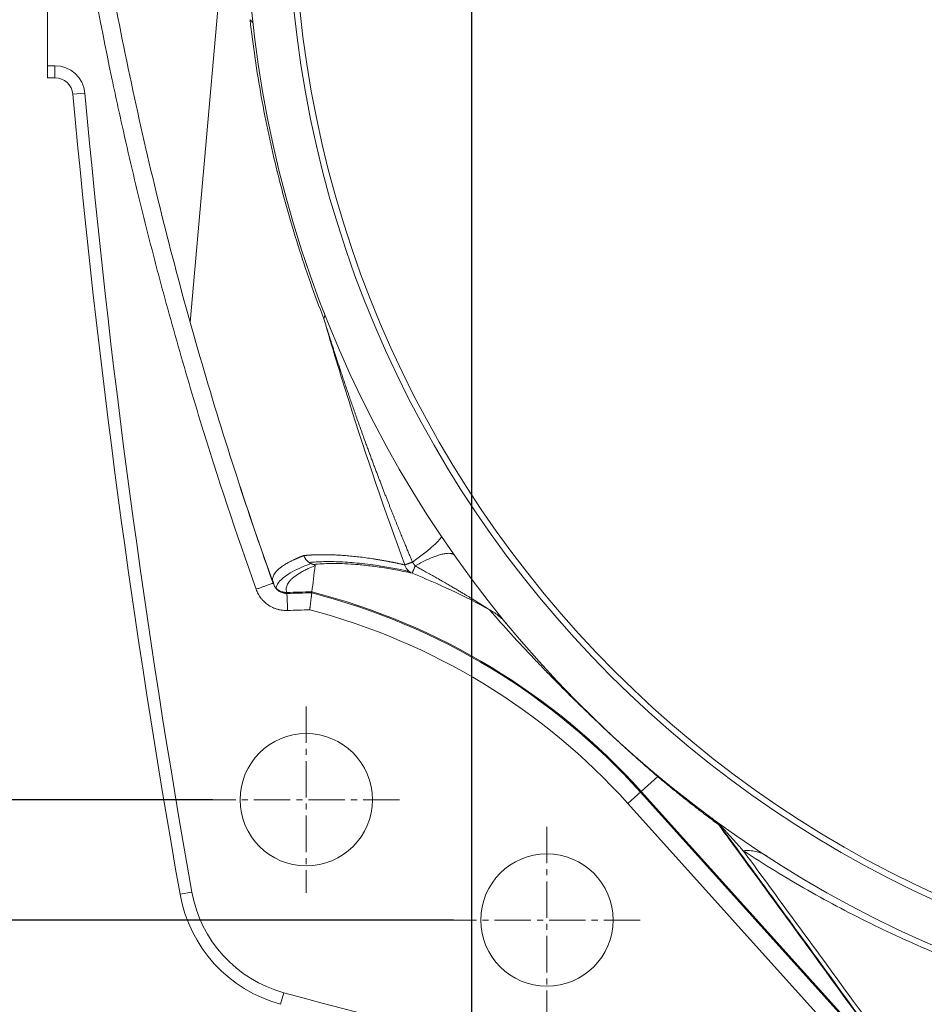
# Model space of a CAD drawing. Header units: millimetres. Extents: x 35469 to 44263, y -24881 to -16268.
# Tile 92 of 231: x 41952 to 42102, y -24214 to -24050. Entities that reach past the tile are written whole.
import ezdxf

# ---------------------------------------------------------------- set-up
doc = ezdxf.new("R2010")
doc.units = ezdxf.units.MM
doc.header["$LTSCALE"] = 0.3175
doc.linetypes.add('CENTER2', pattern=[28.575, 19.05, -3.175, 3.175, -3.175])
for name, color, linetype, lineweight in [('1轮廓实线层', 7, 'Continuous', 18), ('3中心线层', 1, 'CENTER2', 13), ('7标注层', 4, 'Continuous', 13)]:
    doc.layers.add(name, color=color, linetype=linetype, lineweight=lineweight)
doc.styles.add('PC_TEXTSTYLE', font='ISOCP.SHX', dxfattribs={"width": 0.707, "bigfont": 'GBCBIG.SHX'})
doc.dimstyles.new('GB_LINEAR', dxfattribs={"dimtxt": 3.5, "dimasz": 3.5, "dimexe": 1, "dimexo": 0, "dimgap": 1.5, "dimtad": 1, "dimdsep": 46, "dimtxsty": 'PC_TEXTSTYLE', "dimcen": 0, "dimclrd": 256, "dimclrt": 3, "dimadec": 0, "dimazin": 2, "dimtp": 0.1, "dimtm": 0.1, "dimtfac": 0.71, "dimtdec": 3, "dimtmove": 0, "dimatfit": 3, "dimfxl": 1, "dimtfill": 1, "dimarcsym": 0})

# ---------------------------------------------------------------- blocks, each defined once
blk = doc.blocks.new('*D66')
at = {"layer": '7标注层', "color": 0, "lineweight": -2, "transparency": 16777216}
for p, q in [((41983.8, -23879.73), (41893.3, -23879.73)), ((41983.8, -24179.73), (41893.3, -24179.73))]:
    blk.add_line(p, q, dxfattribs=at)
at = {"layer": '7标注层', "lineweight": -2, "transparency": 16777216}
blk.add_line((41900.3, -24155.23), (41900.3, -23904.23), dxfattribs=at)
at = {"layer": '7标注层', "transparency": 16777216}
for points in [[(41904.39, -23904.23), (41896.22, -23904.23), (41900.3, -23879.73)], [(41896.22, -24155.23), (41904.39, -24155.23), (41900.3, -24179.73)]]:
    blk.add_solid(points, dxfattribs=at)
at = {"layer": 'Defpoints', "color": 0, "transparency": 16777216}
for p in [(41900.3, -23879.73), (41983.8, -23879.73), (41983.8, -24179.73)]:
    blk.add_point(p, dxfattribs=at)
at = {"layer": '7标注层', "color": 3, "transparency": 16777216, "insert": (41877.55, -24029.73), "char_height": 24.5, "attachment_point": 5, "rotation": 90, "style": 'PC_TEXTSTYLE', "bg_fill": 3, "box_fill_scale": 1.1, "bg_fill_color": 257, "bg_fill_transparency": 0}
blk.add_mtext('300', dxfattribs=at)
blk = doc.blocks.new('*D67')
at = {"layer": '7标注层', "color": 0, "lineweight": -2, "transparency": 16777216}
for p, q in [((42023.8, -23859.73), (41837.3, -23859.73)), ((42023.8, -24199.73), (41837.3, -24199.73))]:
    blk.add_line(p, q, dxfattribs=at)
at = {"layer": '7标注层', "lineweight": -2, "transparency": 16777216}
blk.add_line((41844.3, -24175.23), (41844.3, -23884.23), dxfattribs=at)
at = {"layer": '7标注层', "transparency": 16777216}
for points in [[(41848.39, -23884.23), (41840.22, -23884.23), (41844.3, -23859.73)], [(41840.22, -24175.23), (41848.39, -24175.23), (41844.3, -24199.73)]]:
    blk.add_solid(points, dxfattribs=at)
at = {"layer": 'Defpoints', "color": 0, "transparency": 16777216}
for p in [(41844.3, -23859.73), (42023.8, -23859.73), (42023.8, -24199.73)]:
    blk.add_point(p, dxfattribs=at)
at = {"layer": '7标注层', "color": 3, "transparency": 16777216, "insert": (41821.55, -24029.73), "char_height": 24.5, "attachment_point": 5, "rotation": 90, "style": 'PC_TEXTSTYLE', "bg_fill": 3, "box_fill_scale": 1.1, "bg_fill_color": 257, "bg_fill_transparency": 0}
blk.add_mtext('340', dxfattribs=at)
blk = doc.blocks.new('*D68')
at = {"layer": '7标注层', "color": 0, "lineweight": -2, "transparency": 16777216}
for p, q in [((42026.8, -23892.73), (42026.8, -24304.73)), ((42179.3, -24247.92), (42179.3, -24304.73))]:
    blk.add_line(p, q, dxfattribs=at)
at = {"layer": '7标注层', "lineweight": -2, "transparency": 16777216}
blk.add_line((42154.8, -24297.73), (42051.3, -24297.73), dxfattribs=at)
at = {"layer": '7标注层', "transparency": 16777216}
for points in [[(42051.3, -24293.65), (42051.3, -24301.82), (42026.8, -24297.73)], [(42154.8, -24301.82), (42154.8, -24293.65), (42179.3, -24297.73)]]:
    blk.add_solid(points, dxfattribs=at)
at = {"layer": 'Defpoints', "color": 0, "transparency": 16777216}
for p in [(42026.8, -23892.73), (42179.3, -24247.92), (42026.8, -24297.73)]:
    blk.add_point(p, dxfattribs=at)
at = {"layer": '7标注层', "color": 3, "transparency": 16777216, "insert": (42103.05, -24274.98), "char_height": 24.5, "attachment_point": 5, "style": 'PC_TEXTSTYLE', "bg_fill": 3, "box_fill_scale": 1.1, "bg_fill_color": 257, "bg_fill_transparency": 0}
blk.add_mtext('152.5', dxfattribs=at)

msp = doc.modelspace()

# ---------------------------------------------------------------- linework, layer by layer
at = {"layer": '1轮廓实线层'}
for p, q in [((41956.303, -24057.734), (41956.303, -24001.734)), ((41980.018, -24100.384), (41986.246, -24030.108)), ((41956.303, -24059.734), (41956.303, -24057.734)), ((41956.303, -24057.734), (41957.538, -24057.734)), ((41957.538, -24057.734), (41957.538, -24059.734)), ((41956.303, -24059.734), (41957.538, -24059.734)), ((41957.538, -24059.734), (41956.303, -24059.734)), ((41962.518, -24062.283), (41960.526, -24062.463)), ((42054.985, -24178.342), (42057.717, -24175.882)), ((42054.985, -24178.342), (42052.759, -24180.346)), ((42054.985, -24178.342), (42101.082, -24229.539)), ((42102.032, -24230.85), (42054.857, -24178.457)), ((42098.857, -24231.542), (42052.759, -24180.346)), ((41980.298, -24195.073), (41978.329, -24195.423)), ((41995.563, -24211.81), (41995.034, -24213.739))]:
    msp.add_line(p, q, dxfattribs=at)
for centre, radius in [((42179.303, -24029.734), 183), ((42179.303, -24029.734), 182), ((41999.303, -24179.734), 11), ((42039.303, -24199.734), 11)]:
    msp.add_circle(centre, radius, dxfattribs=at)
for centre, radius, start, end in [((42179.303, -24029.734), 190, 6.89064, 353.10936), ((41957.538, -24062.734), 5, 5.17868, 90), ((41957.538, -24062.734), 3, 5.17868, 90), ((41957.538, -24062.734), 3, 5.17868, 90), ((43524.755, -23920.694), 1570.64, 185.178681, 190.073729), ((43524.755, -23920.694), 1570.64, 185.178681, 190.073729), ((43524.755, -23920.694), 1568.64, 185.178681, 190.073729), ((41972.675, -24252.454), 118.9, 61.32497, 68.15834), ((42001.675, -24279.134), 133.959, 90.60937, 92.38964), ((42001.675, -24279.134), 133.787, 90.61907, 92.38964), ((41972.675, -24252.454), 110.587, 42, 75.57189), ((41972.675, -24252.454), 110.759, 42, 75.58362), ((42001.675, -24279.134), 130.965, 90.78238, 92.38964), ((41972.675, -24252.454), 107.765, 42, 75.37386), ((42001.171, -24191.365), 23.2, 190.07373, 254.66026), ((42001.171, -24191.365), 23.2, 190.07373, 254.66026), ((42001.171, -24191.365), 21.2, 190.07373, 254.66026), ((42179.155, -23542.534), 694, 254.660259, 263.385986)]:
    msp.add_arc(centre, radius, start, end, dxfattribs=at)
for points, knots in [([(41990.976, -24144.747), (41987.667, -24135.478), (41984.572, -24126.144), (41980.247, -24112.044), (41978.859, -24107.328), (41976.856, -24100.229), (41975.874, -24096.674), (41974.922, -24093.109), (41974.295, -24090.731), (41973.984, -24089.54), (41972.448, -24083.584), (41971.273, -24078.807), (41969.592, -24071.622), (41968.772, -24068.024), (41967.982, -24064.42), (41967.463, -24062.015), (41967.206, -24060.812), (41964.929, -24049.977), (41963.123, -24040.305), (41961.536, -24030.592)], [0, 0, 0, 0, 0.25, 0.25, 0.375, 0.375, 0.4375, 0.46875, 0.46875, 0.5, 0.5, 0.625, 0.625, 0.6875, 0.71875, 0.71875, 0.75, 0.75, 1, 1, 1, 1]), ([(41964.496, -24030.108), (41965.567, -24036.659), (41967.903, -24049.7), (41971.997, -24069.11), (41976.661, -24088.307), (41981.882, -24107.266), (41987.569, -24125.736), (41991.694, -24137.819), (41993.798, -24143.702)], [0, 0, 0, 0, 0.1694671, 0.3383577, 0.5065295, 0.6739165, 0.8404925, 1, 1, 1, 1]), ([(41990.485, -24050.89), (41990.477, -24050.819), (41990.46, -24050.748), (41990.409, -24050.608), (41990.375, -24050.539), (41990.29, -24050.404), (41990.239, -24050.337), (41990.12, -24050.208), (41990.052, -24050.145), (41989.976, -24050.084)], [0, 0, 0, 0, 0.25, 0.25, 0.5, 0.5, 0.75, 0.75, 1, 1, 1, 1]), ([(42002.236, -24099.783), (42001.454, -24097.777), (41999.958, -24093.749), (41997.921, -24087.661), (41996.699, -24083.573), (41995.833, -24080.496), (41995.552, -24079.468), (41995.145, -24077.924), (41994.944, -24077.152), (41994.715, -24076.249), (41994.603, -24075.797), (41994.546, -24075.571), (41994.519, -24075.458), (41994.505, -24075.402), (41994.498, -24075.374), (41994.495, -24075.362), (41994.493, -24075.354), (41994.492, -24075.349), (41993.986, -24073.299), (41993.039, -24069.177), (41991.809, -24062.906), (41990.775, -24056.546), (41990.219, -24052.248), (41989.976, -24050.084)], [0, 0, 0, 0, 0.125, 0.25, 0.375, 0.375, 0.4375, 0.4375, 0.46875, 0.484375, 0.4921875, 0.4960938, 0.4980469, 0.4990234, 0.4995117, 0.4997559, 0.4997559, 0.5, 0.5, 0.625, 0.75, 0.875, 1, 1, 1, 1]), ([(42002.313, -24098.831), (42002.339, -24098.899), (42002.358, -24098.97), (42002.378, -24099.117), (42002.379, -24099.194), (42002.367, -24099.354), (42002.352, -24099.436), (42002.306, -24099.606), (42002.275, -24099.694), (42002.236, -24099.783)], [0, 0, 0, 0, 0.25, 0.25, 0.5, 0.5, 0.75, 0.75, 1, 1, 1, 1]), ([(42002.236, -24099.783), (42003.576, -24104.391), (42004.968, -24108.985), (42009.29, -24122.669), (42012.377, -24131.717), (42015.678, -24140.708)], [0, 0, 0, 0, 0.3346781, 0.3346781, 1, 1, 1, 1]), ([(42016.961, -24140.237), (42016.925, -24140.152), (42016.852, -24139.978), (42016.739, -24139.71), (42016.622, -24139.43), (42016.5, -24139.138), (42016.373, -24138.832), (42016.241, -24138.515), (42016.104, -24138.185), (42015.962, -24137.842), (42015.815, -24137.487), (42015.664, -24137.119), (42015.508, -24136.739), (42015.347, -24136.346), (42015.181, -24135.941), (42015.011, -24135.523), (42014.836, -24135.092), (42014.657, -24134.649), (42014.473, -24134.193), (42014.284, -24133.725), (42014.091, -24133.243), (42013.894, -24132.75), (42013.692, -24132.243), (42013.486, -24131.724), (42013.275, -24131.192), (42013.061, -24130.647), (42012.842, -24130.09), (42012.619, -24129.52), (42012.392, -24128.936), (42012.161, -24128.341), (42011.926, -24127.732), (42011.687, -24127.11), (42011.444, -24126.476), (42011.197, -24125.829), (42010.947, -24125.169), (42010.693, -24124.495), (42010.436, -24123.809), (42010.175, -24123.11), (42009.911, -24122.398), (42009.643, -24121.673), (42009.372, -24120.935), (42009.061, -24120.082), (42008.714, -24119.127), (42008.338, -24118.081), (42007.974, -24117.061), (42007.622, -24116.066), (42007.281, -24115.096), (42006.951, -24114.15), (42006.632, -24113.23), (42006.324, -24112.335), (42006.027, -24111.465), (42005.74, -24110.621), (42005.464, -24109.801), (42005.199, -24109.008), (42004.943, -24108.239), (42004.698, -24107.496), (42004.462, -24106.779), (42004.236, -24106.087), (42004.02, -24105.421), (42003.813, -24104.78), (42003.615, -24104.165), (42003.427, -24103.576), (42003.248, -24103.012), (42003.077, -24102.475), (42002.916, -24101.963), (42002.763, -24101.477), (42002.62, -24101.017), (42002.484, -24100.582), (42002.357, -24100.174), (42002.276, -24099.911), (42002.236, -24099.783)], [0, 0, 0, 0, 0.0064245, 0.0131609, 0.0202091, 0.027569, 0.0352408, 0.0432243, 0.0515196, 0.0601266, 0.0690452, 0.0782756, 0.0878176, 0.0976712, 0.1078364, 0.1183131, 0.1291014, 0.1402013, 0.1516126, 0.1633354, 0.1753696, 0.1877152, 0.2003722, 0.2133405, 0.2266202, 0.2402112, 0.2541134, 0.2683268, 0.2828515, 0.2976873, 0.3128343, 0.3282924, 0.3440616, 0.3601418, 0.3765331, 0.3932354, 0.4102486, 0.4275728, 0.445208, 0.463154, 0.4814109, 0.4999786, 0.5264022, 0.5521904, 0.5773435, 0.6018615, 0.6257446, 0.6489928, 0.6716063, 0.6935852, 0.7149296, 0.7356395, 0.755715, 0.7751563, 0.7939633, 0.8121362, 0.829675, 0.8465797, 0.8628505, 0.8784874, 0.8934904, 0.9078595, 0.9215949, 0.9346965, 0.9471645, 0.9589987, 0.9701994, 0.9807665, 0.9907, 1, 1, 1, 1]), ([(41998.907, -24139.156), (41998.923, -24139.154), (41998.956, -24139.151), (41999.006, -24139.146), (41999.056, -24139.141), (41999.106, -24139.136), (41999.156, -24139.132), (41999.207, -24139.127), (41999.257, -24139.123), (41999.308, -24139.119), (41999.359, -24139.114), (41999.41, -24139.11), (41999.461, -24139.106), (41999.513, -24139.102), (41999.564, -24139.098), (41999.616, -24139.094), (41999.667, -24139.09), (41999.719, -24139.087), (41999.771, -24139.083), (41999.824, -24139.08), (41999.876, -24139.076), (41999.928, -24139.073), (41999.981, -24139.069), (42000.034, -24139.066), (42000.087, -24139.063), (42000.14, -24139.06), (42000.193, -24139.057), (42000.246, -24139.054), (42000.3, -24139.051), (42000.353, -24139.049), (42000.407, -24139.046), (42000.461, -24139.044), (42000.515, -24139.041), (42000.569, -24139.039), (42000.623, -24139.036), (42000.678, -24139.034), (42000.732, -24139.032), (42000.787, -24139.03), (42000.842, -24139.028), (42000.897, -24139.026), (42000.952, -24139.024), (42001.007, -24139.023), (42001.062, -24139.021), (42001.118, -24139.02), (42001.173, -24139.018), (42001.229, -24139.017), (42001.285, -24139.015), (42001.341, -24139.014), (42001.397, -24139.013), (42001.453, -24139.012), (42001.509, -24139.011), (42001.565, -24139.01), (42001.622, -24139.009), (42001.679, -24139.009), (42001.735, -24139.008), (42001.792, -24139.007), (42001.849, -24139.007), (42001.906, -24139.006), (42001.964, -24139.006), (42002.299, -24139.005), (42002.923, -24139.01), (42003.866, -24139.037), (42004.834, -24139.084), (42005.853, -24139.154), (42006.925, -24139.248), (42008.051, -24139.369), (42009.2, -24139.514), (42010.042, -24139.635), (42010.55, -24139.714), (42010.715, -24139.74), (42010.882, -24139.767), (42011.048, -24139.794), (42011.215, -24139.821), (42011.383, -24139.849), (42011.55, -24139.878), (42011.719, -24139.907), (42011.887, -24139.937), (42012.056, -24139.967), (42012.225, -24139.997), (42012.395, -24140.028), (42012.565, -24140.059), (42012.735, -24140.091), (42012.906, -24140.124), (42013.077, -24140.157), (42013.248, -24140.19), (42013.42, -24140.224), (42013.592, -24140.258), (42013.764, -24140.293), (42013.936, -24140.328), (42014.109, -24140.364), (42014.282, -24140.4), (42014.456, -24140.437), (42014.629, -24140.474), (42014.803, -24140.512), (42014.978, -24140.55), (42015.152, -24140.589), (42015.327, -24140.628), (42015.502, -24140.668), (42015.619, -24140.695), (42015.678, -24140.708)], [0, 0, 0, 0, 0.0044484, 0.0088912, 0.0133285, 0.0177602, 0.0221864, 0.026607, 0.0310221, 0.0354316, 0.0398356, 0.044234, 0.0486269, 0.0530142, 0.057396, 0.0617722, 0.0661429, 0.070508, 0.0748676, 0.0792216, 0.0835701, 0.087913, 0.0922503, 0.0965821, 0.1009084, 0.1052291, 0.1095442, 0.1138538, 0.1181578, 0.1224563, 0.1267492, 0.1310365, 0.1353183, 0.1395946, 0.1438652, 0.1481304, 0.1523899, 0.1566439, 0.1608923, 0.1651352, 0.1693725, 0.1736043, 0.1778305, 0.1820511, 0.1862662, 0.1904757, 0.1946796, 0.198878, 0.2030708, 0.2072581, 0.2114398, 0.2156159, 0.2197864, 0.2239514, 0.2281109, 0.2322647, 0.236413, 0.2405558, 0.2446929, 0.2488246, 0.3129782, 0.3759288, 0.4376762, 0.4982203, 0.5626556, 0.6258652, 0.6878501, 0.7486118, 0.7570328, 0.7654329, 0.7738122, 0.7821707, 0.7905084, 0.7988252, 0.8071213, 0.8153965, 0.8236509, 0.8318845, 0.8400974, 0.8482894, 0.8564607, 0.8646113, 0.872741, 0.88085, 0.8889383, 0.8970058, 0.9050526, 0.9130787, 0.921084, 0.9290687, 0.9370326, 0.9449759, 0.9528984, 0.9608003, 0.9686816, 0.9765421, 0.9843821, 0.9922013, 1, 1, 1, 1]), ([(41993.801, -24143.739), (41993.799, -24143.733), (41993.794, -24143.72), (41993.787, -24143.7), (41993.78, -24143.681), (41993.773, -24143.661), (41993.767, -24143.642), (41993.761, -24143.622), (41993.755, -24143.603), (41993.75, -24143.584), (41993.745, -24143.564), (41993.74, -24143.545), (41993.735, -24143.525), (41993.731, -24143.506), (41993.727, -24143.486), (41993.723, -24143.467), (41993.719, -24143.447), (41993.716, -24143.428), (41993.713, -24143.408), (41993.71, -24143.389), (41993.707, -24143.369), (41993.705, -24143.35), (41993.703, -24143.33), (41993.701, -24143.31), (41993.7, -24143.291), (41993.698, -24143.271), (41993.697, -24143.252), (41993.696, -24143.232), (41993.696, -24143.213), (41993.696, -24143.193), (41993.696, -24143.174), (41993.696, -24143.154), (41993.696, -24143.134), (41993.697, -24143.115), (41993.698, -24143.095), (41993.7, -24143.076), (41993.701, -24143.056), (41993.703, -24143.036), (41993.705, -24143.017), (41993.707, -24142.997), (41993.71, -24142.978), (41993.726, -24142.868), (41993.776, -24142.663), (41993.911, -24142.357), (41994.117, -24142.034), (41994.343, -24141.767), (41994.551, -24141.557), (41994.716, -24141.404), (41994.914, -24141.237), (41995.179, -24141.031), (41995.487, -24140.816), (41995.795, -24140.621), (41996.005, -24140.496), (41996.168, -24140.401), (41996.321, -24140.316), (41996.506, -24140.216), (41996.689, -24140.121), (41996.869, -24140.03), (41997.046, -24139.943), (41997.22, -24139.861), (41997.368, -24139.792), (41997.493, -24139.736), (41997.594, -24139.69), (41997.695, -24139.646), (41997.796, -24139.602), (41997.898, -24139.558), (41997.999, -24139.515), (41998.1, -24139.473), (41998.202, -24139.432), (41998.303, -24139.39), (41998.404, -24139.35), (41998.505, -24139.31), (41998.606, -24139.271), (41998.706, -24139.232), (41998.806, -24139.194), (41998.873, -24139.168), (41998.907, -24139.156)], [0, 0, 0, 0, 0.0043981, 0.0087949, 0.0131904, 0.0175847, 0.0219777, 0.0263694, 0.0307598, 0.035149, 0.0395368, 0.0439234, 0.0483087, 0.0526928, 0.0570755, 0.061457, 0.0658372, 0.0702161, 0.0745937, 0.07897, 0.083345, 0.0877188, 0.0920913, 0.0964625, 0.1008324, 0.105201, 0.1095683, 0.1139343, 0.1182991, 0.1226626, 0.1270247, 0.1313856, 0.1357452, 0.1401035, 0.1444605, 0.1488162, 0.1531706, 0.1575237, 0.1618756, 0.1662261, 0.1705753, 0.1749233, 0.2389191, 0.3060146, 0.3762161, 0.4495299, 0.479173, 0.5119649, 0.5479091, 0.587009, 0.6441741, 0.6861641, 0.7129584, 0.7245444, 0.7468504, 0.7682775, 0.788825, 0.8084924, 0.8272791, 0.8451846, 0.8622084, 0.8721791, 0.8820379, 0.8917847, 0.9014195, 0.9109422, 0.9203529, 0.9296515, 0.9388379, 0.9479121, 0.9568741, 0.9657239, 0.9744614, 0.9830866, 0.9915995, 1, 1, 1, 1]), ([(42000.082, -24140.48), (41999.359, -24140.742), (41998.704, -24141.01), (41997.024, -24141.783), (41996.166, -24142.295), (41995.226, -24143.056), (41994.971, -24143.309), (41994.577, -24143.809), (41994.439, -24144.057), (41994.332, -24144.386), (41994.311, -24144.47), (41994.297, -24144.553)], [0, 0, 0, 0, 0.1981606, 0.1981606, 0.5673415, 0.5673415, 0.751932, 0.751932, 0.9365224, 0.9365224, 1, 1, 1, 1]), ([(41998.907, -24139.156), (41998.909, -24139.162), (41998.915, -24139.18), (41998.929, -24139.217), (41998.951, -24139.273), (41998.983, -24139.348), (41999.027, -24139.44), (41999.086, -24139.55), (41999.161, -24139.673), (41999.25, -24139.798), (41999.345, -24139.915), (41999.437, -24140.015), (41999.513, -24140.088), (41999.573, -24140.142), (41999.618, -24140.181), (41999.664, -24140.218), (41999.711, -24140.254), (41999.758, -24140.288), (41999.805, -24140.321), (41999.852, -24140.352), (41999.9, -24140.382), (41999.948, -24140.41), (41999.996, -24140.436), (42000.044, -24140.462), (42000.092, -24140.486), (42000.14, -24140.508), (42000.188, -24140.529), (42000.236, -24140.549), (42000.283, -24140.567), (42000.33, -24140.584), (42000.377, -24140.6), (42000.424, -24140.614), (42000.47, -24140.628), (42000.501, -24140.636), (42000.516, -24140.64)], [0, 0, 0, 0, 0.0082943, 0.0255098, 0.0517528, 0.0871736, 0.1319528, 0.1862799, 0.2503253, 0.3219436, 0.387656, 0.4472383, 0.5005426, 0.5269925, 0.5532158, 0.5792041, 0.6049494, 0.6304443, 0.6556819, 0.6806555, 0.7053591, 0.7297872, 0.7539347, 0.7777968, 0.8013693, 0.8246485, 0.8476309, 0.8703137, 0.8926942, 0.9147703, 0.9365402, 0.9580025, 0.979156, 1, 1, 1, 1]), ([(42016.426, -24141.804), (42016.201, -24141.753), (42015.977, -24141.703), (42012.955, -24141.047), (42010.436, -24140.662), (42007.617, -24140.374), (42007.07, -24140.326), (42006.009, -24140.248), (42005.495, -24140.218), (42004.003, -24140.153), (42003.078, -24140.143), (42001.331, -24140.177), (42000.514, -24140.223), (41999.767, -24140.294)], [0, 0, 0, 0, 0.0305592, 0.0305592, 0.4157448, 0.4157448, 0.5120412, 0.5120412, 0.6083377, 0.6083377, 0.8009305, 0.8009305, 1, 1, 1, 1]), ([(42000.516, -24140.64), (42001.395, -24140.546), (42002.381, -24140.489), (42004.607, -24140.465), (42005.853, -24140.502), (42007.566, -24140.626), (42007.916, -24140.655), (42008.454, -24140.704), (42008.635, -24140.722), (42009.002, -24140.759), (42009.186, -24140.779), (42010.12, -24140.883), (42010.897, -24140.984), (42012.511, -24141.226), (42013.348, -24141.366), (42015.083, -24141.693), (42015.981, -24141.878), (42016.911, -24142.09)], [0, 0, 0, 0, 0.2450997, 0.2450997, 0.4967331, 0.4967331, 0.5596415, 0.5596415, 0.5910957, 0.5910957, 0.6225499, 0.6225499, 0.7483666, 0.7483666, 0.8741833, 0.8741833, 1, 1, 1, 1]), ([(42000.777, -24140.827), (42000.777, -24140.826), (42000.777, -24140.823), (42000.777, -24140.82), (42000.777, -24140.816), (42000.777, -24140.813), (42000.777, -24140.81), (42000.777, -24140.806), (42000.776, -24140.803), (42000.776, -24140.799), (42000.775, -24140.796), (42000.774, -24140.793), (42000.773, -24140.789), (42000.772, -24140.786), (42000.771, -24140.783), (42000.77, -24140.78), (42000.768, -24140.776), (42000.767, -24140.773), (42000.765, -24140.77), (42000.763, -24140.767), (42000.761, -24140.764), (42000.759, -24140.761), (42000.757, -24140.758), (42000.754, -24140.755), (42000.752, -24140.751), (42000.749, -24140.748), (42000.746, -24140.745), (42000.743, -24140.742), (42000.74, -24140.739), (42000.737, -24140.737), (42000.734, -24140.734), (42000.73, -24140.731), (42000.727, -24140.728), (42000.723, -24140.725), (42000.719, -24140.722), (42000.715, -24140.719), (42000.711, -24140.716), (42000.707, -24140.714), (42000.702, -24140.711), (42000.698, -24140.708), (42000.693, -24140.705), (42000.688, -24140.703), (42000.683, -24140.7), (42000.678, -24140.697), (42000.673, -24140.695), (42000.668, -24140.692), (42000.662, -24140.69), (42000.656, -24140.687), (42000.651, -24140.684), (42000.645, -24140.682), (42000.639, -24140.679), (42000.633, -24140.677), (42000.626, -24140.674), (42000.62, -24140.672), (42000.613, -24140.67), (42000.607, -24140.667), (42000.6, -24140.665), (42000.593, -24140.662), (42000.586, -24140.66), (42000.579, -24140.658), (42000.571, -24140.655), (42000.564, -24140.653), (42000.556, -24140.651), (42000.548, -24140.649), (42000.541, -24140.646), (42000.533, -24140.644), (42000.524, -24140.642), (42000.519, -24140.641), (42000.516, -24140.64)], [0, 0, 0, 0, 0.0284885, 0.0565503, 0.0841857, 0.1113949, 0.1381779, 0.1645351, 0.1904664, 0.2159723, 0.2410529, 0.2657083, 0.2899389, 0.3137449, 0.3371265, 0.3600841, 0.3826178, 0.404728, 0.4264151, 0.4476793, 0.468521, 0.4889406, 0.5089385, 0.5285152, 0.547671, 0.5664065, 0.5847222, 0.6026187, 0.6200965, 0.6371563, 0.6537989, 0.6700248, 0.685835, 0.7012304, 0.7162118, 0.7307802, 0.7449369, 0.7586829, 0.7720197, 0.7849487, 0.7974714, 0.8095896, 0.8213053, 0.8326206, 0.8435378, 0.8540596, 0.864189, 0.8739293, 0.8832842, 0.8922579, 0.9008552, 0.9090814, 0.9169429, 0.9244466, 0.9316008, 0.9384149, 0.9448997, 0.9510679, 0.9569343, 0.9625159, 0.9678325, 0.9729071, 0.977766, 0.9824393, 0.9869608, 0.9913676, 0.9956999, 1, 1, 1, 1]), ([(42017.398, -24140.872), (42017.394, -24140.866), (42017.384, -24140.852), (42017.371, -24140.833), (42017.357, -24140.813), (42017.344, -24140.794), (42017.331, -24140.774), (42017.318, -24140.755), (42017.305, -24140.736), (42017.292, -24140.718), (42017.28, -24140.699), (42017.267, -24140.681), (42017.255, -24140.663), (42017.243, -24140.645), (42017.231, -24140.627), (42017.219, -24140.609), (42017.207, -24140.591), (42017.195, -24140.574), (42017.183, -24140.556), (42017.171, -24140.539), (42017.159, -24140.522), (42017.147, -24140.505), (42017.135, -24140.487), (42017.123, -24140.47), (42017.111, -24140.453), (42017.099, -24140.436), (42017.087, -24140.418), (42017.074, -24140.401), (42017.062, -24140.383), (42017.05, -24140.366), (42017.037, -24140.348), (42017.025, -24140.33), (42017.012, -24140.312), (42016.999, -24140.294), (42016.987, -24140.275), (42016.974, -24140.256), (42016.965, -24140.243), (42016.961, -24140.237)], [0, 0, 0, 0, 0.0322928, 0.0641218, 0.0955026, 0.1264515, 0.1569859, 0.1871242, 0.2168856, 0.2462905, 0.2753601, 0.3041165, 0.332583, 0.3607835, 0.388743, 0.4164872, 0.4440426, 0.4714366, 0.498697, 0.5258524, 0.5529318, 0.5799647, 0.6069807, 0.63401, 0.6610825, 0.6882283, 0.7154776, 0.7428601, 0.7704052, 0.7981423, 0.8260998, 0.8543059, 0.8827881, 0.911573, 0.9406867, 0.9701542, 1, 1, 1, 1]), ([(41996.09, -24145.292), (41995.992, -24145.041), (41995.959, -24144.787), (41996.043, -24144.113), (41996.266, -24143.688), (41996.714, -24143.204), (41996.767, -24143.15), (41996.877, -24143.042), (41996.935, -24142.988), (41997.118, -24142.825), (41997.25, -24142.717), (41997.68, -24142.392), (41998.01, -24142.174), (41998.572, -24141.85), (41998.77, -24141.742), (41999.084, -24141.58), (41999.191, -24141.526), (41999.412, -24141.419), (41999.524, -24141.365), (41999.993, -24141.149), (42000.372, -24140.987), (42000.777, -24140.827)], [0, 0, 0, 0, 0.1764438, 0.1764438, 0.4621869, 0.4621869, 0.4979047, 0.4979047, 0.5336226, 0.5336226, 0.6050584, 0.6050584, 0.7479299, 0.7479299, 0.8193657, 0.8193657, 0.8550836, 0.8550836, 0.8908015, 0.8908015, 1, 1, 1, 1]), ([(42016.911, -24142.09), (42016.841, -24142.06), (42016.771, -24142.026), (42016.636, -24141.951), (42016.569, -24141.909), (42016.441, -24141.817), (42016.378, -24141.767), (42016.259, -24141.66), (42016.202, -24141.603), (42016.095, -24141.483), (42016.044, -24141.419), (42015.95, -24141.287), (42015.907, -24141.219), (42015.828, -24141.078), (42015.792, -24141.005), (42015.729, -24140.858), (42015.701, -24140.783), (42015.678, -24140.708)], [0, 0, 0, 0, 0.125, 0.125, 0.25, 0.25, 0.375, 0.375, 0.5, 0.5, 0.625, 0.625, 0.75, 0.75, 0.875, 0.875, 1, 1, 1, 1]), ([(42029.728, -24148.137), (42029.726, -24148.136), (42029.723, -24148.134), (42029.719, -24148.131), (42029.714, -24148.128), (42029.708, -24148.124), (42029.703, -24148.121), (42029.697, -24148.117), (42029.691, -24148.113), (42029.685, -24148.109), (42029.678, -24148.105), (42029.671, -24148.101), (42029.664, -24148.096), (42029.657, -24148.091), (42029.649, -24148.087), (42029.641, -24148.081), (42029.633, -24148.076), (42029.624, -24148.071), (42029.615, -24148.065), (42029.606, -24148.059), (42029.597, -24148.054), (42029.587, -24148.047), (42029.578, -24148.041), (42029.567, -24148.035), (42029.557, -24148.028), (42029.546, -24148.021), (42029.535, -24148.014), (42029.524, -24148.007), (42029.513, -24148), (42029.501, -24147.992), (42029.489, -24147.985), (42029.477, -24147.977), (42029.464, -24147.969), (42029.451, -24147.961), (42029.438, -24147.953), (42029.425, -24147.944), (42029.411, -24147.935), (42029.397, -24147.927), (42029.383, -24147.917), (42029.368, -24147.908), (42029.354, -24147.899), (42029.339, -24147.889), (42029.323, -24147.88), (42029.308, -24147.87), (42029.292, -24147.86), (42029.276, -24147.85), (42029.26, -24147.839), (42029.243, -24147.829), (42029.226, -24147.818), (42029.209, -24147.807), (42029.191, -24147.796), (42029.174, -24147.785), (42029.156, -24147.773), (42029.137, -24147.762), (42029.119, -24147.75), (42029.1, -24147.738), (42029.081, -24147.726), (42029.061, -24147.714), (42029.042, -24147.701), (42029.022, -24147.689), (42029.002, -24147.676), (42028.981, -24147.663), (42028.96, -24147.65), (42028.939, -24147.636), (42028.918, -24147.623), (42028.897, -24147.609), (42028.875, -24147.596), (42028.853, -24147.582), (42028.83, -24147.567), (42028.808, -24147.553), (42028.785, -24147.539), (42028.762, -24147.524), (42028.738, -24147.509), (42028.714, -24147.494), (42028.69, -24147.479), (42028.666, -24147.464), (42028.642, -24147.448), (42028.617, -24147.433), (42028.592, -24147.417), (42028.566, -24147.401), (42028.541, -24147.385), (42028.515, -24147.368), (42028.488, -24147.352), (42028.462, -24147.335), (42028.435, -24147.318), (42028.408, -24147.301), (42028.381, -24147.284), (42028.353, -24147.267), (42028.325, -24147.249), (42028.297, -24147.231), (42028.269, -24147.214), (42028.24, -24147.196), (42028.211, -24147.177), (42028.182, -24147.159), (42028.152, -24147.141), (42028.123, -24147.122), (42028.093, -24147.103), (42028.062, -24147.084), (42028.032, -24147.065), (42028.001, -24147.046), (42027.969, -24147.026), (42027.938, -24147.006), (42027.906, -24146.987), (42027.874, -24146.967), (42027.842, -24146.946), (42027.809, -24146.926), (42027.777, -24146.906), (42027.743, -24146.885), (42027.71, -24146.864), (42027.676, -24146.843), (42027.642, -24146.822), (42027.608, -24146.801), (42027.574, -24146.779), (42027.539, -24146.758), (42027.504, -24146.736), (42027.468, -24146.714), (42027.433, -24146.692), (42027.397, -24146.669), (42027.361, -24146.647), (42027.324, -24146.624), (42027.287, -24146.602), (42027.25, -24146.579), (42027.213, -24146.556), (42027.176, -24146.532), (42027.138, -24146.509), (42027.099, -24146.485), (42027.061, -24146.462), (42027.022, -24146.438), (42026.983, -24146.414), (42026.944, -24146.39), (42026.904, -24146.365), (42026.865, -24146.341), (42026.824, -24146.316), (42026.66, -24146.215), (42026.359, -24146.031), (42025.906, -24145.755), (42025.413, -24145.457), (42024.878, -24145.136), (42024.301, -24144.792), (42023.693, -24144.432), (42023.033, -24144.046), (42022.302, -24143.621), (42021.47, -24143.142), (42020.71, -24142.71), (42020.069, -24142.348), (42019.596, -24142.083), (42019.162, -24141.842), (42018.769, -24141.624), (42018.416, -24141.429), (42018.104, -24141.258), (42017.833, -24141.109), (42017.602, -24140.983), (42017.462, -24140.907), (42017.398, -24140.872)], [0, 0, 0, 0, 0.0005407, 0.0010971, 0.0016695, 0.0022583, 0.002864, 0.0034868, 0.004127, 0.004785, 0.005461, 0.0061552, 0.0068679, 0.0075992, 0.0083494, 0.0091186, 0.009907, 0.0107148, 0.011542, 0.0123888, 0.0132554, 0.0141418, 0.0150482, 0.0159747, 0.0169213, 0.0178881, 0.0188753, 0.0198829, 0.0209109, 0.0219595, 0.0230287, 0.0241185, 0.0252291, 0.0263604, 0.0275126, 0.0286857, 0.0298797, 0.0310947, 0.0323307, 0.0335877, 0.0348658, 0.0361651, 0.0374855, 0.0388271, 0.04019, 0.0415741, 0.0429794, 0.0444061, 0.0458542, 0.0473236, 0.0488144, 0.0503266, 0.0518602, 0.0534153, 0.0549919, 0.0565899, 0.0582095, 0.0598506, 0.0615133, 0.0631975, 0.0649034, 0.0666308, 0.0683798, 0.0701505, 0.0719428, 0.0737568, 0.0755924, 0.0774497, 0.0793287, 0.0812295, 0.0831519, 0.0850961, 0.0870621, 0.0890497, 0.0910592, 0.0930904, 0.0951434, 0.0972183, 0.0993149, 0.1014333, 0.1035736, 0.1057357, 0.1079196, 0.1101254, 0.112353, 0.1146025, 0.1168739, 0.1191671, 0.1214823, 0.1238193, 0.1261782, 0.1285591, 0.1309618, 0.1333865, 0.1358331, 0.1383017, 0.1407922, 0.1433046, 0.145839, 0.1483953, 0.1509737, 0.1535739, 0.1561962, 0.1588404, 0.1615067, 0.1641949, 0.1669051, 0.1696373, 0.1723916, 0.1751678, 0.1779661, 0.1807864, 0.1836287, 0.186493, 0.1893794, 0.1922878, 0.1952183, 0.1981708, 0.2011454, 0.204142, 0.2071607, 0.2102014, 0.2132643, 0.2163492, 0.2194562, 0.2225852, 0.2257364, 0.2289096, 0.232105, 0.2353224, 0.238562, 0.2418236, 0.2451074, 0.2484132, 0.2820635, 0.3189418, 0.3590525, 0.4024, 0.4489883, 0.4988217, 0.5495388, 0.6081518, 0.6746723, 0.7491125, 0.7898991, 0.8274645, 0.8618053, 0.8929187, 0.9208023, 0.9454538, 0.9668716, 0.9850541, 1, 1, 1, 1]), ([(41993.801, -24143.739), (41993.801, -24143.739), (41993.783, -24143.745), (41993.712, -24143.771), (41993.658, -24143.79), (41993.517, -24143.841), (41993.429, -24143.872), (41993.224, -24143.945), (41993.106, -24143.987), (41992.844, -24144.081), (41992.701, -24144.132), (41992.393, -24144.242), (41992.229, -24144.3), (41991.887, -24144.422), (41991.709, -24144.486), (41991.346, -24144.615), (41991.161, -24144.681), (41990.976, -24144.747)], [0, 0, 0, 0, 0.125, 0.125, 0.25, 0.25, 0.375, 0.375, 0.5, 0.5, 0.625, 0.625, 0.75, 0.75, 0.875, 0.875, 1, 1, 1, 1]), ([(41996.214, -24148.283), (41996.072, -24148.289), (41995.789, -24148.29), (41995.367, -24148.257), (41995.088, -24148.212), (41994.879, -24148.171), (41994.81, -24148.155), (41994.672, -24148.122), (41994.604, -24148.104), (41994.4, -24148.046), (41994.133, -24147.958), (41993.746, -24147.796), (41993.495, -24147.667), (41993.311, -24147.563), (41993.25, -24147.527), (41993.129, -24147.452), (41993.069, -24147.413), (41992.894, -24147.294), (41992.667, -24147.128), (41992.349, -24146.852), (41992.152, -24146.652), (41992.009, -24146.496), (41991.963, -24146.443), (41991.872, -24146.334), (41991.827, -24146.279), (41991.697, -24146.111), (41991.533, -24145.881), (41991.317, -24145.52), (41991.129, -24145.144), (41991.023, -24144.881), (41990.976, -24144.747)], [0, 0, 0, 0, 0.0625, 0.125, 0.1875, 0.1875, 0.21875, 0.21875, 0.25, 0.25, 0.3125, 0.375, 0.4375, 0.4375, 0.46875, 0.46875, 0.5, 0.5, 0.5625, 0.625, 0.6875, 0.6875, 0.71875, 0.71875, 0.75, 0.75, 0.8125, 0.875, 0.9375, 1, 1, 1, 1]), ([(41993.911, -24143.997), (41993.992, -24144.2), (41994.099, -24144.388), (41994.385, -24144.757), (41994.565, -24144.925), (41995.158, -24145.327), (41995.624, -24145.467), (41996.096, -24145.462)], [0, 0, 0, 0, 0.2339735, 0.2339735, 0.4974382, 0.4974382, 1, 1, 1, 1]), ([(41993.956, -24144.083), (41994.014, -24144.188), (41994.08, -24144.288), (41994.172, -24144.409), (41994.192, -24144.433), (41994.232, -24144.48), (41994.292, -24144.55), (41994.357, -24144.616), (41994.491, -24144.742), (41994.586, -24144.819), (41994.714, -24144.906), (41994.74, -24144.923), (41994.793, -24144.956), (41994.819, -24144.972), (41994.9, -24145.018), (41994.955, -24145.047), (41995.121, -24145.125), (41995.236, -24145.168), (41995.384, -24145.211), (41995.414, -24145.219), (41995.474, -24145.234), (41995.505, -24145.241), (41995.596, -24145.259), (41995.718, -24145.279), (41995.842, -24145.289), (41995.934, -24145.293), (41995.981, -24145.294), (41996.035, -24145.293), (41996.062, -24145.293), (41996.074, -24145.292), (41996.082, -24145.292), (41996.086, -24145.292), (41996.09, -24145.292)], [0, 0, 0, 0, 0.1399234, 0.1399234, 0.1757599, 0.1757599, 0.2115964, 0.2832695, 0.2832695, 0.4266156, 0.4266156, 0.4624521, 0.4624521, 0.4982886, 0.4982886, 0.5699617, 0.5699617, 0.7133078, 0.7133078, 0.7491443, 0.7491443, 0.7849808, 0.7849808, 0.8566539, 0.9283269, 0.9283269, 0.9641635, 0.9820817, 0.9910409, 0.9955204, 0.9955204, 1, 1, 1, 1]), ([(41996.089, -24145.292), (41996.09, -24145.303), (41996.091, -24145.332), (41996.095, -24145.426), (41996.098, -24145.49), (41996.104, -24145.65), (41996.108, -24145.746), (41996.118, -24145.967), (41996.123, -24146.092), (41996.134, -24146.367), (41996.14, -24146.516), (41996.154, -24146.835), (41996.161, -24147.003), (41996.175, -24147.354), (41996.183, -24147.536), (41996.199, -24147.906), (41996.206, -24148.095), (41996.214, -24148.284)], [0, 0, 0, 0, 0.125, 0.125, 0.25, 0.25, 0.375, 0.375, 0.5, 0.5, 0.625, 0.625, 0.75, 0.75, 0.875, 0.875, 1, 1, 1, 1]), ([(42000.25, -24145.183), (42000.249, -24145.189), (42000.248, -24145.199), (42000.245, -24145.228), (42000.24, -24145.266), (42000.233, -24145.322), (42000.227, -24145.37), (42000.225, -24145.387), (42000.221, -24145.424), (42000.219, -24145.443), (42000.211, -24145.504), (42000.201, -24145.592), (42000.182, -24145.747), (42000.167, -24145.866), (42000.158, -24145.945), (42000.156, -24145.961), (42000.152, -24145.993), (42000.146, -24146.042), (42000.14, -24146.092), (42000.127, -24146.196), (42000.11, -24146.339), (42000.091, -24146.493), (42000.077, -24146.612), (42000.072, -24146.653), (42000.065, -24146.715), (42000.062, -24146.735), (42000.057, -24146.777), (42000.044, -24146.882), (42000.021, -24147.075), (41999.989, -24147.341), (41999.966, -24147.524), (41999.949, -24147.664), (41999.944, -24147.71), (41999.932, -24147.804), (41999.921, -24147.898), (41999.907, -24148.016), (41999.897, -24148.099), (41999.892, -24148.135), (41999.89, -24148.153), (41999.889, -24148.158), (41999.888, -24148.17), (41999.887, -24148.176), (41999.887, -24148.182)], [0, 0, 0, 0, 0.0625, 0.0625, 0.125, 0.1875, 0.1875, 0.21875, 0.21875, 0.25, 0.25, 0.3125, 0.375, 0.4375, 0.4375, 0.453125, 0.453125, 0.46875, 0.5, 0.5, 0.5625, 0.625, 0.625, 0.65625, 0.65625, 0.671875, 0.671875, 0.6875, 0.75, 0.8125, 0.875, 0.875, 0.90625, 0.90625, 0.9375, 0.96875, 0.984375, 0.9921875, 0.9921875, 0.9960938, 0.9960938, 1, 1, 1, 1]), ([(42057.717, -24175.882), (42056.611, -24174.926), (42055.515, -24173.964), (42053.882, -24172.509), (42053.339, -24172.022), (42052.528, -24171.287), (42052.122, -24170.919), (42051.65, -24170.488), (42051.414, -24170.272), (42051.297, -24170.164), (42051.238, -24170.11), (42051.208, -24170.083), (42051.193, -24170.069), (42051.186, -24170.062), (42051.182, -24170.059), (42051.181, -24170.057), (42051.18, -24170.057), (42051.179, -24170.056), (42051.179, -24170.056), (42051.179, -24170.056), (42049.882, -24168.865), (42048.6, -24167.667), (42046.694, -24165.852), (42046.061, -24165.245), (42045.115, -24164.328), (42044.643, -24163.869), (42044.094, -24163.33), (42043.82, -24163.06), (42043.683, -24162.925), (42043.614, -24162.858), (42043.58, -24162.824), (42043.563, -24162.807), (42043.554, -24162.799), (42043.55, -24162.794), (42043.548, -24162.792), (42043.547, -24162.791), (42043.546, -24162.791), (42043.546, -24162.79), (42043.546, -24162.79), (42043.546, -24162.79), (42043.546, -24162.79), (42042.458, -24161.717), (42041.383, -24160.639), (42039.782, -24159.009), (42039.251, -24158.464), (42038.458, -24157.642), (42038.061, -24157.23), (42037.6, -24156.748), (42037.37, -24156.506), (42037.255, -24156.385), (42037.198, -24156.325), (42037.169, -24156.295), (42037.155, -24156.28), (42037.147, -24156.272), (42037.144, -24156.268), (42037.142, -24156.266), (42037.141, -24156.265), (42037.141, -24156.265), (42037.141, -24156.265), (42037.14, -24156.265), (42037.14, -24156.265), (42037.14, -24156.265), (42037.14, -24156.265), (42035.875, -24154.933), (42034.627, -24153.593), (42032.158, -24150.887), (42030.937, -24149.52), (42029.728, -24148.137)], [0, 0, 0, 0, 0.0625, 0.0625, 0.09375, 0.09375, 0.109375, 0.1171875, 0.1210937, 0.1230469, 0.1240234, 0.1245117, 0.1247559, 0.1248779, 0.124939, 0.1249695, 0.1249847, 0.1249924, 0.1249924, 0.125, 0.125, 0.1875, 0.1875, 0.21875, 0.21875, 0.234375, 0.2421875, 0.2460937, 0.2480469, 0.2490234, 0.2495117, 0.2497559, 0.2498779, 0.249939, 0.2499695, 0.2499847, 0.2499924, 0.2499962, 0.2499981, 0.2499981, 0.25, 0.25, 0.375, 0.375, 0.4375, 0.4375, 0.46875, 0.484375, 0.4921875, 0.4960937, 0.4980469, 0.4990234, 0.4995117, 0.4997559, 0.4998779, 0.499939, 0.4999695, 0.4999847, 0.4999924, 0.4999962, 0.4999981, 0.4999981, 0.5, 0.5, 0.75, 0.75, 1, 1, 1, 1]), ([(42066.353, -24182.516), (42066.622, -24182.715), (42066.881, -24182.929), (42067.251, -24183.269), (42067.372, -24183.386), (42067.547, -24183.566), (42067.605, -24183.627), (42067.719, -24183.75), (42067.775, -24183.812), (42067.83, -24183.875)], [0, 0, 0, 0, 0.5, 0.5, 0.75, 0.75, 0.875, 0.875, 1, 1, 1, 1]), ([(42071.931, -24188.209), (42071.899, -24188.172), (42071.835, -24188.1), (42071.739, -24187.993), (42071.645, -24187.887), (42071.552, -24187.783), (42071.46, -24187.68), (42071.369, -24187.578), (42071.28, -24187.478), (42071.192, -24187.379), (42071.104, -24187.281), (42071.019, -24187.185), (42070.934, -24187.09), (42070.85, -24186.997), (42070.768, -24186.905), (42070.687, -24186.814), (42070.607, -24186.725), (42070.529, -24186.637), (42070.451, -24186.55), (42070.375, -24186.465), (42070.3, -24186.382), (42070.226, -24186.299), (42070.154, -24186.219), (42070.083, -24186.139), (42070.013, -24186.061), (42069.944, -24185.985), (42069.876, -24185.909), (42069.762, -24185.783), (42069.606, -24185.61), (42069.411, -24185.395), (42069.231, -24185.196), (42069.065, -24185.014), (42068.922, -24184.858), (42068.799, -24184.724), (42068.694, -24184.611), (42068.593, -24184.502), (42068.498, -24184.4), (42068.407, -24184.303), (42068.331, -24184.223), (42068.27, -24184.159), (42068.223, -24184.11), (42068.179, -24184.064), (42068.136, -24184.02), (42068.096, -24183.979), (42068.057, -24183.94), (42068.021, -24183.904), (42067.987, -24183.87), (42067.954, -24183.838), (42067.924, -24183.81), (42067.896, -24183.783), (42067.87, -24183.76), (42067.846, -24183.738), (42067.825, -24183.719), (42067.804, -24183.703), (42067.786, -24183.688), (42067.77, -24183.677), (42067.756, -24183.668), (42067.745, -24183.662), (42067.736, -24183.658), (42067.729, -24183.657), (42067.724, -24183.659), (42067.721, -24183.663), (42067.721, -24183.67), (42067.722, -24183.679), (42067.726, -24183.691), (42067.732, -24183.705), (42067.739, -24183.722), (42067.749, -24183.741), (42067.761, -24183.763), (42067.775, -24183.787), (42067.791, -24183.814), (42067.81, -24183.844), (42067.823, -24183.864), (42067.83, -24183.875)], [0, 0, 0, 0, 0.023176, 0.0460302, 0.0685624, 0.0907728, 0.1126612, 0.1342277, 0.1554722, 0.1763946, 0.196995, 0.2172734, 0.2372297, 0.2568639, 0.2761759, 0.2951658, 0.3138336, 0.3321792, 0.3502026, 0.3679038, 0.3852828, 0.4023396, 0.4190741, 0.4354865, 0.4515765, 0.4673444, 0.48279, 0.4979133, 0.5452021, 0.5888486, 0.6288531, 0.6652165, 0.6979402, 0.7213346, 0.7434355, 0.7642443, 0.7837628, 0.8019931, 0.8189377, 0.8283647, 0.8372376, 0.8455579, 0.8533277, 0.8605492, 0.8672254, 0.8733601, 0.878958, 0.8840255, 0.8885713, 0.8926074, 0.8961508, 0.899227, 0.901875, 0.9041557, 0.9061639, 0.9080363, 0.9099388, 0.9120306, 0.9144334, 0.9172284, 0.9204678, 0.9241848, 0.9284016, 0.9331332, 0.9383903, 0.9441807, 0.9505101, 0.957383, 0.9648029, 0.9727725, 0.981294, 0.9903694, 1, 1, 1, 1]), ([(42067.83, -24183.875), (42069.092, -24185.596), (42070.35, -24187.312), (42075.337, -24194.124), (42079.031, -24199.182), (42086.346, -24209.221), (42089.968, -24214.202), (42096.081, -24222.629), (42098.589, -24226.092), (42101.082, -24229.539)], [0, 0, 0, 0, 0.1103804, 0.1103804, 0.4394566, 0.4394566, 0.7685328, 0.7685328, 1, 1, 1, 1]), ([(42101.595, -24230.058), (42096.579, -24223.125), (42091.506, -24216.134), (42080.296, -24200.735), (42074.134, -24192.3), (42067.859, -24183.749)], [0, 0, 0, 0, 0.4583671, 0.4583671, 1, 1, 1, 1]), ([(42075.837, -24189.091), (42075.565, -24188.915), (42075.274, -24188.761), (42074.663, -24188.504), (42074.343, -24188.402), (42073.68, -24188.252), (42073.338, -24188.205), (42072.641, -24188.166), (42072.287, -24188.174), (42071.931, -24188.209)], [0, 0, 0, 0, 0.25, 0.25, 0.5, 0.5, 0.75, 0.75, 1, 1, 1, 1]), ([(42286.107, -24188.579), (42282.577, -24190.88), (42275.382, -24195.247), (42264.215, -24201.077), (42256.541, -24204.474), (42250.707, -24206.836), (42247.77, -24207.97), (42244.311, -24209.211), (42242.574, -24209.81), (42241.703, -24210.105), (42241.268, -24210.251), (42241.065, -24210.318), (42240.985, -24210.345), (42240.967, -24210.351), (42240.965, -24210.352), (42240.964, -24210.352), (42240.963, -24210.352), (42240.963, -24210.352), (42240.963, -24210.352), (42240.962, -24210.353), (42240.956, -24210.355), (42240.94, -24210.36), (42240.886, -24210.378), (42235.833, -24212.055), (42230.732, -24213.521), (42220.523, -24216.014), (42215.374, -24217.053), (42205.011, -24218.712), (42199.797, -24219.332), (42191.945, -24219.947), (42189.323, -24220.099), (42185.383, -24220.247), (42183.412, -24220.302), (42181.11, -24220.331), (42179.959, -24220.337), (42179.425, -24220.337), (42179.214, -24220.337), (42179.165, -24220.337), (42179.157, -24220.337), (42179.154, -24220.337), (42179.152, -24220.337), (42179.149, -24220.337), (42179.137, -24220.337), (42179.104, -24220.337), (42178.986, -24220.337), (42173.398, -24220.326), (42167.837, -24220.078), (42159.652, -24219.366), (42156.928, -24219.071), (42152.852, -24218.543), (42150.816, -24218.258), (42148.446, -24217.887), (42147.262, -24217.692), (42146.712, -24217.6), (42146.48, -24217.56), (42146.406, -24217.548), (42146.369, -24217.541), (42146.353, -24217.538), (42146.347, -24217.537), (42146.345, -24217.537), (42146.345, -24217.537), (42146.343, -24217.537), (42146.339, -24217.536), (42146.258, -24217.522), (42141.228, -24216.658), (42136.237, -24215.598), (42128.935, -24213.75), (42126.512, -24213.087), (42122.897, -24212.022), (42121.094, -24211.473), (42118.999, -24210.8), (42117.954, -24210.457), (42117.432, -24210.283), (42117.19, -24210.202), (42117.095, -24210.17), (42117.073, -24210.162), (42117.069, -24210.161), (42117.068, -24210.161), (42117.067, -24210.161), (42117.067, -24210.161), (42117.066, -24210.16), (42117.062, -24210.159), (42117.049, -24210.155), (42117.007, -24210.14), (42113.001, -24208.793), (42105.132, -24205.859), (42093.688, -24200.737), (42082.588, -24194.887), (42075.439, -24190.512), (42071.931, -24188.209)], [0, 0, 0, 0, 0.0625, 0.125, 0.1875, 0.1875, 0.21875, 0.234375, 0.2421875, 0.2460938, 0.2480469, 0.2490234, 0.2492676, 0.2492981, 0.2493057, 0.2493095, 0.2493114, 0.2493114, 0.2493134, 0.2493134, 0.2493286, 0.2493896, 0.2495117, 0.25, 0.3125, 0.3125, 0.375, 0.375, 0.4375, 0.4375, 0.46875, 0.46875, 0.484375, 0.4921875, 0.4960938, 0.4980469, 0.4985352, 0.4985962, 0.4986267, 0.4986267, 0.498642, 0.498642, 0.4986572, 0.4987793, 0.4990234, 0.5, 0.5625, 0.5625, 0.59375, 0.59375, 0.609375, 0.6171875, 0.6210938, 0.6230469, 0.6235352, 0.6237793, 0.6239014, 0.6239624, 0.62397, 0.62397, 0.6239777, 0.6239777, 0.6239929, 0.6240234, 0.625, 0.6875, 0.6875, 0.71875, 0.71875, 0.734375, 0.7421875, 0.7460938, 0.7480469, 0.7490234, 0.7492676, 0.7492981, 0.7493134, 0.7493134, 0.7493172, 0.7493172, 0.749321, 0.7493286, 0.7493896, 0.7495117, 0.75, 0.8125, 0.875, 0.9375, 1, 1, 1, 1]), ([(42103.089, -24230.88), (42100.413, -24227.192), (42097.721, -24223.487), (42091.407, -24214.814), (42087.772, -24209.831), (42080.429, -24199.788), (42076.721, -24194.728), (42072.625, -24189.153), (42072.278, -24188.681), (42071.931, -24188.209)], [0, 0, 0, 0, 0.2645552, 0.2645552, 0.6160416, 0.6160416, 0.9675279, 0.9675279, 1, 1, 1, 1])]:
    msp.add_open_spline(points, degree=3, knots=knots, dxfattribs=at)
for points, degree in [([(41988.292, -24127.642), (41990.058, -24133.03), (41991.894, -24138.395), (41993.801, -24143.739)], 3), ([(42000.777, -24140.827), (42000.601, -24142.278), (42000.426, -24143.73), (42000.25, -24145.183)], 3), ([(41993.696, -24143.189), (41993.718, -24143.262)], 1), ([(41993.77, -24143.434), (41993.964, -24144.079)], 1), ([(42067.83, -24183.875), (42062.645, -24180.042), (42057.717, -24175.882)], 2)]:
    msp.add_open_spline(points, degree=degree, dxfattribs=at)
for points, weights, degree in [([(42021.753, -24135.932), (42022.119, -24136.475), (42016.961, -24140.237)], [1, 0.825219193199, 1], 2), ([(42023.962, -24139.137), (42022.965, -24137.722), (42017.398, -24140.872)], [1, 0.82567521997, 1], 2), ([(42015.678, -24140.708), (42015.865, -24140.639), (42016.324, -24140.471), (42016.961, -24140.237)], [1, 0.931920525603, 0.931920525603, 1], 3), ([(42017.398, -24140.872), (42017.1, -24141.616), (42016.927, -24142.048), (42016.911, -24142.09)], [0.846819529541, 0.798827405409, 0.835910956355, 0.95807018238], 3), ([(42032.654, -24150.54), (42031.428, -24149.052), (42029.728, -24148.137)], [1, 0.981562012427, 1], 2), ([(42056.746, -24174.923), (42057.269, -24175.364), (42057.717, -24175.882)], [1, 0.997325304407, 1], 2)]:
    msp.add_rational_spline(points, weights, degree=degree, dxfattribs=at)
at = {"layer": '3中心线层'}
for p, q in [((41999.303, -24164.234), (41999.303, -24195.234)), ((42014.803, -24179.734), (41983.803, -24179.734)), ((42039.303, -24184.234), (42039.303, -24215.234)), ((42054.803, -24199.734), (42023.803, -24199.734))]:
    msp.add_line(p, q, dxfattribs=at)

# ---------------------------------------------------------------- next in the draw order: dimensions: what is measured, and where the dimension line sits
at = {"layer": '7标注层'}
dim = msp.add_linear_dim(base=(41900.303, -23879.734), p1=(41983.803, -24179.734), p2=(41983.803, -23879.734), angle=90, dimstyle='GB_LINEAR', override={"dimscale": 7, "dimgap": 1.5, "dimtad": 1, "dimjust": 0, "dimdec": 2, "dimlfac": 1, "dimse1": 0, "dimse2": 0, "dimsd1": 0, "dimsd2": 0, "dimclrd": 256, "dimclre": 0, "dimtofl": 1}, dxfattribs=at)
dim.commit()
dim.dimension.update_dxf_attribs({"geometry": '*D66', "text_midpoint": (41877.553, -24029.734)})
dim = msp.add_linear_dim(base=(42026.803, -24297.734), p1=(42179.303, -24247.918), p2=(42026.803, -23892.734), dimstyle='GB_LINEAR', override={"dimscale": 7, "dimgap": 1.5, "dimtad": 1, "dimjust": 0, "dimdec": 2, "dimlfac": 1, "dimse1": 0, "dimse2": 0, "dimsd1": 0, "dimsd2": 0, "dimclrd": 256, "dimclre": 0, "dimtofl": 1}, dxfattribs=at)
dim.commit()
dim.dimension.update_dxf_attribs({"geometry": '*D68', "text_midpoint": (42103.053, -24274.984)})

# ---------------------------------------------------------------- next in the draw order: dimensions: what is measured, and where the dimension line sits
dim = msp.add_linear_dim(base=(41844.303, -23859.734), p1=(42023.803, -24199.734), p2=(42023.803, -23859.734), angle=90, dimstyle='GB_LINEAR', override={"dimscale": 7, "dimgap": 1.5, "dimtad": 1, "dimjust": 0, "dimdec": 2, "dimlfac": 1, "dimse1": 0, "dimse2": 0, "dimsd1": 0, "dimsd2": 0, "dimclrd": 256, "dimclre": 0, "dimtofl": 1}, dxfattribs=at)
dim.commit()
dim.dimension.update_dxf_attribs({"geometry": '*D67', "text_midpoint": (41821.553, -24029.734)})

doc.saveas('drawing.dxf')
